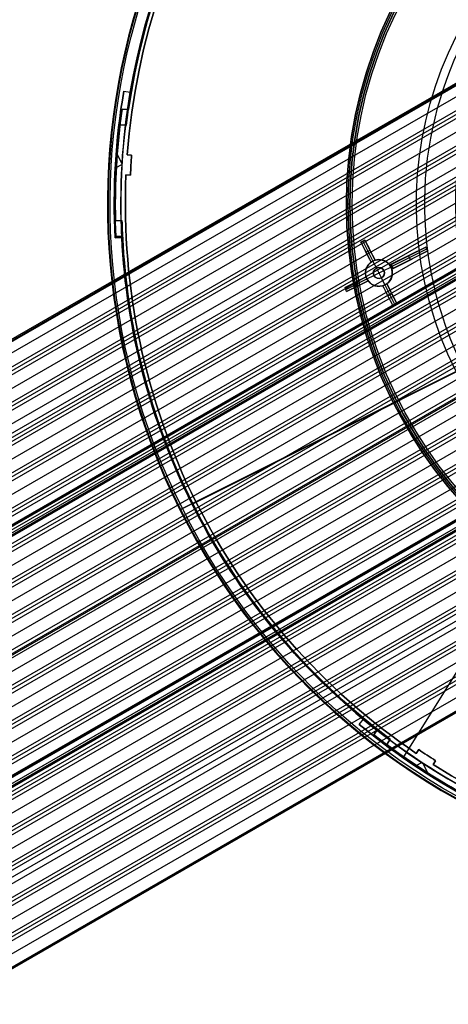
# Model space of a CAD drawing. Extents: x 16119 to 17321, y -6854 to -5812.
# Tile 3 of 68: x 16547 to 16643, y -6651 to -6430. Entities that reach past the tile are written whole.
import ezdxf

# ---------------------------------------------------------------- set-up
doc = ezdxf.new("R2010")
doc.units = 0
doc.layers.get('0').update_dxf_attribs({"linetype": 'CONTINUOUS'})
for name, color, linetype in [('BLANCO_METALICO', 7, 'CONTINUOUS'), ('COLOR', 7, 'CONTINUOUS'), ('LUZ', 7, 'CONTINUOUS')]:
    doc.layers.add(name, color=color, linetype=linetype)

msp = doc.modelspace()

# ---------------------------------------------------------------- linework, layer by layer
for p, q in [((16663.54, -6433.53, 78.51), (16121.42, -6746.53, 78.51)), ((16121.53, -6746.72, 79.48), (16663.66, -6433.73, 79.48)), ((16121.65, -6746.92, 80.46), (16663.77, -6433.92, 80.46)), ((16664.87, -6435.83, 78.14), (16119.48, -6750.72, 78.14)), ((16120.62, -6753.13, 77.77), (16666.2, -6438.14, 77.77)), ((16666.59, -6438.81, 77.34), (16121.01, -6753.8, 77.34)), ((16666.98, -6439.48, 76.92), (16121.39, -6754.48, 76.92)), ((16668.31, -6441.79, 76.55), (16122.72, -6756.78, 76.55)), ((16124.05, -6759.08, 76.18), (16654.28, -6452.96, 76.18)), ((16127.07, -6764.32, 76.35), (16668.87, -6451.51, 76.35)), ((16127.49, -6765.04, 74.59), (16667.99, -6452.98, 74.59)), ((16653.39, -6454.37, 75.76), (16124.44, -6759.76, 75.76)), ((16124.83, -6760.43, 75.33), (16653.35, -6455.29, 75.33)), ((16667.51, -6454.15, 74.17), (16127.88, -6765.71, 74.17)), ((16667.08, -6455.3, 73.75), (16128.27, -6766.38, 73.75)), ((16655.2, -6457.29, 74.96), (16126.16, -6762.73, 74.96)), ((16666.05, -6458.96, 73.38), (16129.6, -6768.68, 73.38)), ((16130.93, -6770.99, 73.01), (16665.31, -6462.46, 73.01)), ((16665.09, -6463.48, 72.58), (16131.31, -6771.66, 72.58)), ((16131.7, -6772.33, 72.16), (16664.9, -6464.49, 72.16)), ((16664.54, -6467.77, 71.79), (16133.03, -6774.63, 71.79)), ((16134.36, -6776.94, 71.42), (16664.39, -6470.93, 71.42)), ((16664.34, -6471.85, 71), (16134.75, -6777.61, 71)), ((16135.14, -6778.28, 70.57), (16664.31, -6472.77, 70.57)), ((16664.56, -6474.53, 72.25), (16135.96, -6779.72, 72.25)), ((16138.47, -6778.46, 72.98), (16664.64, -6474.68, 72.98)), ((16140.98, -6777.21, 73.71), (16664.73, -6474.82, 73.71)), ((16140.98, -6777.21, 73.71), (16664.73, -6474.82, 73.71)), ((16664.43, -6475.77, 70.2), (16136.47, -6780.59, 70.2)), ((16136.94, -6781.4, 71.8), (16664.67, -6476.72, 71.8)), ((16664.76, -6476.86, 72.53), (16139.45, -6780.15, 72.53)), ((16664.84, -6477.01, 73.26), (16141.96, -6778.9, 73.26)), ((16144.81, -6776.38, 74.46), (16664.89, -6476.12, 74.46)), ((16137.8, -6782.89, 69.83), (16664.71, -6478.68, 69.83)), ((16664.79, -6479.53, 69.41), (16138.19, -6783.56, 69.41)), ((16138.57, -6784.23, 68.99), (16664.89, -6480.37, 68.99)), ((16665.39, -6483.15, 68.62), (16139.9, -6786.54, 68.62)), ((16141.23, -6788.84, 68.25), (16666.03, -6485.85, 68.25)), ((16666.22, -6486.64, 67.82), (16141.62, -6789.51, 67.82)), ((16142.01, -6790.19, 67.4), (16666.42, -6487.42, 67.4)), ((16667.26, -6490.01, 67.03), (16143.34, -6792.49, 67.03)), ((16144.67, -6794.79, 66.66), (16668.2, -6492.53, 66.66)), ((16668.5, -6493.26, 66.24), (16145.06, -6795.46, 66.24)), ((16145.45, -6796.14, 65.81), (16668.8, -6493.98, 65.81)), ((16669.93, -6496.4, 65.44), (16146.78, -6798.44, 65.44)), ((16673.39, -6502.34, 63.86), (16150.21, -6804.39, 63.86)), ((16148.11, -6800.74, 65.07), (16659.48, -6505.5, 65.07)), ((16659.79, -6506.22, 64.65), (16148.49, -6801.42, 64.65)), ((16151.54, -6806.7, 63.49), (16674.93, -6504.52, 63.49)), ((16675.41, -6505.14, 63.06), (16151.93, -6807.37, 63.06)), ((16152.32, -6808.04, 62.64), (16675.9, -6505.75, 62.64)), ((16148.63, -6801.65, 66.4), (16659.92, -6506.46, 66.4)), ((16148.88, -6802.09, 64.23), (16660.35, -6506.79, 64.23)), ((16677.62, -6507.83, 62.27), (16153.65, -6810.34, 62.27)), ((16154.98, -6812.65, 61.9), (16679.46, -6509.84, 61.9)), ((16680.04, -6510.4, 61.48), (16155.37, -6813.32, 61.48)), ((16155.75, -6813.99, 61.06), (16680.63, -6510.96, 61.06)), ((16682.67, -6512.85, 60.68), (16157.08, -6816.29, 60.68)), ((16158.41, -6818.6, 60.31), (16684.84, -6514.66, 60.31)), ((16685.53, -6515.17, 59.89), (16158.8, -6819.27, 59.89)), ((16159.19, -6819.94, 59.47), (16686.23, -6515.66, 59.47)), ((16688.09, -6517.2, 61), (16160.32, -6821.91, 61)), ((16688.63, -6517.34, 59.1), (16160.52, -6822.25, 59.1)), ((16162.83, -6820.65, 61.73), (16688.18, -6517.35, 61.73)), ((16161.3, -6823.59, 60.55), (16689.93, -6518.39, 60.55)), ((16161.85, -6824.55, 58.73), (16691.18, -6518.94, 58.73)), ((16692, -6519.37, 58.3), (16162.24, -6825.22, 58.3)), ((16690.02, -6518.53, 61.28), (16163.81, -6822.34, 61.28)), ((16165.34, -6819.4, 62.46), (16688.26, -6517.49, 62.46)), ((16690.1, -6518.68, 62.01), (16166.32, -6821.09, 62.01)), ((16166.32, -6821.09, 62.01), (16690.1, -6518.68, 62.01)), ((16169.17, -6818.57, 63.21), (16689.28, -6518.29, 63.21)), ((16162.63, -6825.89, 57.88), (16692.83, -6519.78, 57.88)), ((16695.67, -6521.21, 57.51), (16163.96, -6828.2, 57.51)), ((16165.29, -6830.5, 57.14), (16698.71, -6522.53, 57.14)), ((16699.69, -6522.86, 56.72), (16165.67, -6831.17, 56.72)), ((16166.06, -6831.85, 56.3), (16700.69, -6523.18, 56.3)), ((16704.12, -6524.27, 55.93), (16167.39, -6834.15, 55.93)), ((16168.72, -6836.45, 55.55), (16707.85, -6525.18, 55.55)), ((16709.08, -6525.37, 55.13), (16169.11, -6837.12, 55.13)), ((16169.5, -6837.8, 54.71), (16710.35, -6525.54, 54.71)), ((16170.19, -6838.99, 56.44), (16712.08, -6526.13, 56.44)), ((16172.93, -6843.75, 53.12), (16718.52, -6528.75, 53.12)), ((16719.85, -6531.06, 52.75), (16174.26, -6846.05, 52.75)), ((16699.63, -6534.8, 54.34), (16170.83, -6840.1, 54.34)), ((16175.59, -6848.36, 52.38), (16721.18, -6533.36, 52.38)), ((16721.57, -6534.03, 51.96), (16175.98, -6849.03, 51.96)), ((16721.96, -6534.71, 51.54), (16176.37, -6849.7, 51.54)), ((16172.16, -6842.4, 53.97), (16700.8, -6537.19, 53.97)), ((16723.23, -6536.9, 51.18), (16177.87, -6851.76, 51.18)), ((16701.79, -6537.51, 53.55), (16172.55, -6843.08, 53.55)), ((16182.37, -6852.09, 50.83), (16724.49, -6539.1, 50.83)), ((16724.58, -6539.25, 51.58), (16182.46, -6852.24, 51.58)), ((16182.54, -6852.39, 52.34), (16724.67, -6539.4, 52.34))]:
    msp.add_line(p, q)
at = {"extrusion": (0, 0, -1)}
for centre in [(-16719.68, -6471.51, -89.37), (-16719.68, -6471.51, -46.5)]:
    msp.add_arc(centre, 70.94, 330, 150, dxfattribs=at)
at = {"layer": 'BLANCO_METALICO'}
for p, q in [((16620.18, -6471.51, 171.65), (16620.18, -6471.51, 170.03)), ((16620.98, -6471.51, 171.65), (16620.18, -6471.51, 171.65)), ((16620.18, -6471.51, 168.53), (16620.18, -6471.51, 170.03)), ((16620.98, -6471.51, 170.03), (16620.98, -6471.51, 171.65))]:
    msp.add_line(p, q, dxfattribs=at)
at = {"layer": 'BLANCO_METALICO', "extrusion": (0, 1, 0)}
for points in [[(-16694.68, 168.03), (-16694.68, 167.73, 0.414214), (-16694.18, 167.23), (-16621.48, 167.23, 0.414214), (-16620.18, 168.53)], [(-16620.98, 170.03), (-16620.98, 168.53, -0.414214), (-16621.48, 168.03), (-16694.68, 168.03)]]:
    msp.add_lwpolyline(points, format="xyb", dxfattribs=at)
at = {"layer": 'BLANCO_METALICO', "extrusion": (0, 0, -1)}
for centre, radius, start, end in [((-16719.68, -6471.51, -171.65), 99.1, 360, 180), ((-16719.68, -6471.51, -170.03), 98.7, 360, 180), ((-16719.68, -6471.51, -168.53), 98.7, 360, 180), ((-16719.68, -6471.51, -168.03), 98.2, 360, 180), ((-16719.68, -6471.51, -171.65), 99.5, 0, 180), ((-16719.68, -6471.51, -170.84), 99.5, 0, 180), ((-16719.68, -6471.51, -169.28), 99.5, 0, 180), ((-16719.68, -6471.51, -167.23), 98.2, 0, 180), ((-16719.68, -6471.51, -171.65), 99.5, 180, 360), ((-16719.68, -6471.51, -170.84), 99.5, 180, 360), ((-16719.68, -6471.51, -169.28), 99.5, 180, 360), ((-16719.68, -6471.51, -171.65), 99.1, 180, 0), ((-16719.68, -6471.51, -170.03), 98.7, 180, 0), ((-16719.68, -6471.51, -168.53), 98.7, 180, 0), ((-16719.68, -6471.51, -167.23), 98.2, 180, 0), ((-16719.68, -6471.51, -168.03), 98.2, 180, 0)]:
    msp.add_arc(centre, radius, start, end, dxfattribs=at)
at = {"layer": 'BLANCO_METALICO'}
for centre, radius, start, end in [((16719.68, -6471.51, 170.03), 99.5, 360, 180), ((16719.68, -6471.51, 168.53), 99.5, 0, 180), ((16719.68, -6471.51, 171.65), 98.7, 360, 180), ((16719.68, -6471.51, 170.84), 98.7, 360, 180), ((16719.68, -6471.51, 170.03), 99.5, 180, 360), ((16719.68, -6471.51, 168.53), 99.5, 180, 360), ((16719.68, -6471.51, 171.65), 98.7, 180, 0), ((16719.68, -6471.51, 170.84), 98.7, 180, 0)]:
    msp.add_arc(centre, radius, start, end, dxfattribs=at)
at = {"layer": 'COLOR'}
for p, q in [((16570.33, -6446.16, -30.6), (16570.33, -6446.16, -34.1)), ((16570.33, -6446.16, -34.1), (16571.79, -6446.41, -34.1)), ((16570.33, -6446.16, -30.6), (16571.79, -6446.41, -30.6)), ((16570.33, -6446.16, -32.35), (16571.79, -6446.41, -32.35)), ((16571.06, -6446.29, -34.1), (16571.06, -6446.29, -30.6)), ((16571.79, -6446.41, -34.1), (16571.79, -6446.41, -30.6)), ((16569.95, -6462.48, -34.1), (16568.64, -6459.87, -34.1)), ((16571.09, -6460.48, -11.27), (16572.09, -6460.53, -10.84)), ((16571.09, -6460.48, -30.6), (16571.09, -6460.48, -11.27)), ((16571.09, -6460.48, -30.6), (16572.09, -6460.53, -30.6)), ((16572.09, -6460.53, -20.72), (16571.09, -6460.48, -20.72)), ((16571.59, -6460.5, -30.6), (16571.59, -6460.5, -11.06)), ((16572.09, -6460.53, -10.84), (16572.09, -6460.53, -30.6)), ((16569.94, -6462.67, -34.1), (16568.41, -6463.44, -34.1)), ((16568.46, -6462.57, -30.6), (16568.46, -6462.57, -34.1)), ((16571.94, -6462.78, -10.84), (16571.94, -6462.78, -30.6)), ((16570.82, -6464.97, -11.27), (16570.82, -6464.97, -30.6)), ((16571.82, -6465.03, -10.84), (16570.82, -6464.97, -11.27)), ((16571.82, -6465.03, -30.6), (16570.82, -6464.97, -30.6)), ((16570.82, -6464.97, -20.72), (16571.82, -6465.03, -20.72)), ((16571.32, -6465, -30.6), (16571.32, -6465, -11.06)), ((16571.82, -6465.03, -30.6), (16571.82, -6465.03, -10.84)), ((16569.87, -6479.02, -30.6), (16568.39, -6479.09, -30.6)), ((16569.87, -6479.02, -34.1), (16568.39, -6479.09, -34.1)), ((16568.39, -6479.09, -32.35), (16569.87, -6479.02, -32.35)), ((16568.39, -6479.09, -34.1), (16568.39, -6479.09, -30.6)), ((16569.13, -6479.05, -34.1), (16569.13, -6479.05, -30.6)), ((16569.87, -6479.02, -30.6), (16569.87, -6479.02, -34.1)), ((16623.44, -6480.03, 11.06), (16624.34, -6479.58, 11.46)), ((16624.34, -6479.58, 10.7), (16623.44, -6480.03, 10.7)), ((16623.48, -6480.01, 11.08), (16624.34, -6479.58, 11.08)), ((16623.89, -6479.81, 10.7), (16623.89, -6479.81, 11.26)), ((16623.89, -6479.81, 10.7), (16626.13, -6484.28, 5.7)), ((16624.34, -6479.58, 10.7), (16624.34, -6479.58, 11.46)), ((16626.6, -6484.09, 5.66), (16624.34, -6479.58, 10.7)), ((16623.44, -6480.03, 10.7), (16623.44, -6480.03, 11.06)), ((16623.44, -6480.03, 10.7), (16625.7, -6484.54, 5.66)), ((16624.33, -6481.79, 8.73), (16625.7, -6484.54, 8.73)), ((16624.57, -6482.29, 8.18), (16625.47, -6481.84, 8.18)), ((16626.6, -6484.09, 8.93), (16625.13, -6481.17, 8.93)), ((16625.47, -6481.84, 8.18), (16625.47, -6481.84, 11.84)), ((16629.89, -6485.19, 13.53), (16637.98, -6481.14, 17.17)), ((16637.98, -6481.14, 15.7), (16630.24, -6485.02, 0.7)), ((16638.43, -6482.03, 17.32), (16630.34, -6486.08, 13.66)), ((16630.46, -6485.46, 0.7), (16638.2, -6481.58, 15.7)), ((16630.68, -6485.91, 0.7), (16638.43, -6482.03, 15.7)), ((16637.98, -6481.14, 17.17), (16638.43, -6482.03, 17.32)), ((16637.98, -6481.14, 15.7), (16637.98, -6481.14, 17.17)), ((16638.43, -6482.03, 15.7), (16637.98, -6481.14, 15.7)), ((16638.43, -6482.03, 16.51), (16637.98, -6481.14, 16.51)), ((16638.2, -6481.58, 17.25), (16638.2, -6481.58, 15.7)), ((16638.43, -6482.03, 15.7), (16638.43, -6482.03, 17.32)), ((16624.57, -6482.29, 8.18), (16624.57, -6482.29, 11.44)), ((16626.13, -6484.28, 5.7), (16626.13, -6484.28, -7.3)), ((16626.91, -6485.84, -7.3), (16626.13, -6484.28, -7.3)), ((16626.6, -6484.09, 5.66), (16626.6, -6484.09, 12.2)), ((16629.89, -6485.19, 8.94), (16634.49, -6482.89, 8.94)), ((16630.34, -6486.08, 9.01), (16634.97, -6483.76, 9.01)), ((16633.94, -6483.16, 7.87), (16633.94, -6483.16, 15.36)), ((16634.55, -6483.97, 8.2), (16634.11, -6483.08, 8.2)), ((16634.38, -6484.06, 15.49), (16634.38, -6484.06, 7.87)), ((16625.7, -6484.54, 11.8), (16625.7, -6484.54, 5.66)), ((16626.36, -6487.52, -1.3), (16628.59, -6486.4, -1.3)), ((16626.91, -6485.84, -1.3), (16626.91, -6485.84, -7.3)), ((16628.03, -6488.08, -1.3), (16626.91, -6485.84, -1.3)), ((16628.59, -6486.4, -7.3), (16630.16, -6485.62, -7.3)), ((16628.59, -6486.4, -7.3), (16628.59, -6486.4, -1.3)), ((16630.24, -6485.02, 0.7), (16629.89, -6485.19, 0.7)), ((16629.89, -6485.19, 13.53), (16629.89, -6485.19, 0.7)), ((16630.51, -6486, 0.7), (16630.06, -6485.1, 0.7)), ((16630.16, -6485.62, 0.7), (16630.46, -6485.46, 0.7)), ((16630.16, -6485.62, 0.7), (16630.16, -6485.62, -7.3)), ((16630.24, -6485.02, 0.7), (16630.68, -6485.91, 0.7)), ((16630.34, -6486.08, 0.7), (16630.68, -6485.91, 0.7)), ((16630.34, -6486.08, 0.7), (16630.34, -6486.08, 13.66)), ((16619.87, -6490.21, 8.96), (16624.61, -6487.84, 11.12)), ((16624.61, -6487.84, 3.66), (16619.87, -6490.21, 8.96)), ((16620.06, -6490.68, 9), (16624.79, -6488.3, 3.7)), ((16625.05, -6488.73, 11.24), (16620.24, -6491.14, 9.04)), ((16620.24, -6491.14, 9.04), (16625.05, -6488.73, 3.66)), ((16621.27, -6489.51, 7.39), (16624.61, -6487.84, 7.39)), ((16621.66, -6490.43, 7.45), (16625.05, -6488.73, 7.45)), ((16624.61, -6487.84, 3.66), (16624.61, -6487.84, 11.12)), ((16624.79, -6488.3, -7.3), (16626.36, -6487.52, -7.3)), ((16624.79, -6488.3, -7.3), (16624.79, -6488.3, 3.7)), ((16625.05, -6488.73, 3.66), (16625.05, -6488.73, 11.24)), ((16626.36, -6487.52, -1.3), (16626.36, -6487.52, -7.3)), ((16628.03, -6488.08, -1.3), (16628.03, -6488.08, -7.3)), ((16628.82, -6489.64, -7.3), (16628.03, -6488.08, -7.3)), ((16620.24, -6491.14, 9.04), (16619.87, -6490.21, 8.96)), ((16622.65, -6489.94, 6.35), (16622.2, -6489.04, 6.35)), ((16622.24, -6489.02, 6.31), (16622.24, -6489.02, 10.04)), ((16622.65, -6489.94, 10.14), (16622.65, -6489.94, 6.35)), ((16628.35, -6489.83, 5.66), (16628.35, -6489.83, 12.54)), ((16628.35, -6489.83, 5.66), (16630.61, -6494.34, 10.7)), ((16628.35, -6489.83, 9.35), (16630.01, -6493.13, 9.35)), ((16628.82, -6489.64, 5.7), (16628.82, -6489.64, -7.3)), ((16628.82, -6489.64, 5.7), (16631.06, -6494.11, 10.7)), ((16629.25, -6489.38, 12.95), (16629.25, -6489.38, 5.66)), ((16631.51, -6493.89, 10.7), (16629.25, -6489.38, 5.66)), ((16631, -6492.87, 9.56), (16629.25, -6489.38, 9.56)), ((16629.48, -6492.08, 8.18), (16630.38, -6491.63, 8.18)), ((16629.48, -6492.08, 8.18), (16629.48, -6492.08, 12.81)), ((16630.38, -6491.63, 8.18), (16630.38, -6491.63, 13.22)), ((16631.51, -6493.89, 13.46), (16630.61, -6494.34, 13.05)), ((16630.61, -6494.34, 10.7), (16631.51, -6493.89, 10.7)), ((16630.61, -6494.34, 12.08), (16631.51, -6493.89, 12.08)), ((16630.61, -6494.34, 10.7), (16630.61, -6494.34, 13.05)), ((16631.06, -6494.11, 13.26), (16631.06, -6494.11, 10.7)), ((16631.51, -6493.89, 13.46), (16631.51, -6493.89, 10.7)), ((16665.06, -6498.88, 26.2), (16586.47, -6538.27, -11.27)), ((16583.44, -6539.79, -10.54), (16652.63, -6505.11, 22.45)), ((16582.9, -6540.06, -35.8), (16585.58, -6538.72, -35.8)), ((16586.47, -6538.27, -30.6), (16585.58, -6538.72, -30.6)), ((16585.58, -6538.72, -30.6), (16585.58, -6538.72, -35.8)), ((16586.47, -6538.27, -30.6), (16586.47, -6538.27, -11.27)), ((16582.9, -6540.06, -35.8), (16582.9, -6540.06, -11.46)), ((16623.06, -6588.18, -34.1), (16624, -6587.03, -34.1)), ((16623.06, -6588.18, -30.6), (16624, -6587.03, -30.6)), ((16623.06, -6588.18, -32.35), (16624, -6587.03, -32.35)), ((16623.53, -6587.6, -34.1), (16623.53, -6587.6, -30.6)), ((16624, -6587.03, -34.1), (16624, -6587.03, -30.6)), ((16623.06, -6588.18, -30.6), (16623.06, -6588.18, -34.1)), ((16635.83, -6594.68, -11.27), (16636.38, -6593.84, -10.84)), ((16635.83, -6594.68, -30.6), (16636.38, -6593.84, -30.6)), ((16636.38, -6593.84, -20.72), (16635.83, -6594.68, -20.72)), ((16635.83, -6594.68, -30.6), (16635.83, -6594.68, -11.27)), ((16636.1, -6594.26, -30.6), (16636.1, -6594.26, -11.06)), ((16636.38, -6593.84, -10.84), (16636.38, -6593.84, -30.6)), ((16637.14, -6596.76, -34.1), (16635.61, -6597.52, -34.1)), ((16638.61, -6599.47, -34.1), (16637.3, -6596.87, -34.1)), ((16638.25, -6595.09, -10.84), (16638.25, -6595.09, -30.6)), ((16640.14, -6596.32, -10.84), (16639.59, -6597.15, -11.27)), ((16640.14, -6596.32, -30.6), (16639.59, -6597.15, -30.6)), ((16639.59, -6597.15, -20.72), (16640.14, -6596.32, -20.72)), ((16639.86, -6596.73, -30.6), (16639.86, -6596.73, -11.06)), ((16640.14, -6596.32, -30.6), (16640.14, -6596.32, -10.84)), ((16636.33, -6598, -30.6), (16636.33, -6598, -34.1)), ((16639.59, -6597.15, -11.27), (16639.59, -6597.15, -30.6))]:
    msp.add_line(p, q, dxfattribs=at)
for points in [[(16626.6, -6484.09, 12.2), (16626.71, -6484.06, 12.25), (16626.82, -6484.03, 12.3), (16626.87, -6484.02, 12.32), (16626.93, -6484.01, 12.35), (16626.98, -6484, 12.37), (16627.04, -6483.99, 12.4), (16627.09, -6483.98, 12.42), (16627.15, -6483.98, 12.44), (16627.26, -6483.97, 12.49), (16627.38, -6483.96, 12.54), (16627.49, -6483.96, 12.59), (16627.55, -6483.96, 12.61), (16627.6, -6483.96, 12.64), (16627.66, -6483.97, 12.66), (16627.72, -6483.97, 12.68), (16627.77, -6483.97, 12.71), (16627.83, -6483.98, 12.73), (16627.89, -6483.99, 12.75), (16627.94, -6484, 12.78), (16628, -6484.01, 12.8), (16628.06, -6484.02, 12.82), (16628.11, -6484.03, 12.85), (16628.17, -6484.04, 12.87), (16628.22, -6484.05, 12.89), (16628.28, -6484.07, 12.91), (16628.33, -6484.08, 12.94), (16628.39, -6484.1, 12.96), (16628.44, -6484.12, 12.98), (16628.5, -6484.14, 13), (16628.55, -6484.16, 13.02), (16628.6, -6484.18, 13.05), (16628.66, -6484.2, 13.07), (16628.71, -6484.23, 13.09), (16628.76, -6484.25, 13.11), (16628.82, -6484.28, 13.13), (16628.87, -6484.3, 13.15), (16628.92, -6484.33, 13.17), (16628.97, -6484.36, 13.19), (16629.02, -6484.39, 13.21), (16629.07, -6484.42, 13.23), (16629.12, -6484.45, 13.25), (16629.17, -6484.48, 13.27), (16629.22, -6484.52, 13.28), (16629.26, -6484.55, 13.3), (16629.31, -6484.59, 13.32), (16629.36, -6484.62, 13.34), (16629.4, -6484.66, 13.35), (16629.45, -6484.7, 13.37), (16629.49, -6484.74, 13.39), (16629.53, -6484.78, 13.4), (16629.58, -6484.82, 13.42), (16629.62, -6484.86, 13.43), (16629.66, -6484.91, 13.45), (16629.7, -6484.95, 13.46), (16629.74, -6485, 13.48), (16629.78, -6485.04, 13.49), (16629.82, -6485.09, 13.5), (16629.86, -6485.14, 13.52), (16629.89, -6485.19, 13.53)], [(16624.61, -6487.84, 11.12), (16624.59, -6487.78, 11.12), (16624.57, -6487.72, 11.12), (16624.56, -6487.67, 11.11), (16624.54, -6487.61, 11.11), (16624.53, -6487.55, 11.11), (16624.52, -6487.49, 11.11), (16624.51, -6487.43, 11.11), (16624.5, -6487.38, 11.11), (16624.49, -6487.32, 11.11), (16624.49, -6487.26, 11.11), (16624.48, -6487.2, 11.12), (16624.48, -6487.14, 11.12), (16624.48, -6487.08, 11.12), (16624.47, -6487.02, 11.12), (16624.47, -6486.96, 11.13), (16624.47, -6486.9, 11.13), (16624.48, -6486.84, 11.14), (16624.48, -6486.78, 11.14), (16624.48, -6486.72, 11.15), (16624.49, -6486.67, 11.15), (16624.49, -6486.61, 11.16), (16624.5, -6486.55, 11.17), (16624.51, -6486.49, 11.18), (16624.52, -6486.43, 11.18), (16624.53, -6486.38, 11.19), (16624.54, -6486.32, 11.2), (16624.56, -6486.26, 11.21), (16624.57, -6486.21, 11.22), (16624.59, -6486.15, 11.23), (16624.6, -6486.09, 11.24), (16624.62, -6486.04, 11.25), (16624.64, -6485.98, 11.26), (16624.66, -6485.93, 11.27), (16624.68, -6485.87, 11.29), (16624.7, -6485.82, 11.3), (16624.72, -6485.76, 11.31), (16624.75, -6485.71, 11.33), (16624.77, -6485.66, 11.34), (16624.8, -6485.61, 11.35), (16624.82, -6485.56, 11.37), (16624.85, -6485.51, 11.38), (16624.88, -6485.46, 11.4), (16624.91, -6485.41, 11.41), (16624.94, -6485.36, 11.43), (16624.97, -6485.31, 11.44), (16625, -6485.26, 11.46), (16625.03, -6485.22, 11.48), (16625.07, -6485.17, 11.49), (16625.1, -6485.12, 11.51), (16625.14, -6485.08, 11.53), (16625.17, -6485.04, 11.55), (16625.21, -6484.99, 11.56), (16625.25, -6484.95, 11.58), (16625.28, -6484.91, 11.6), (16625.32, -6484.87, 11.62), (16625.36, -6484.83, 11.64), (16625.4, -6484.79, 11.66), (16625.44, -6484.75, 11.68), (16625.48, -6484.71, 11.7), (16625.53, -6484.68, 11.72), (16625.57, -6484.64, 11.74), (16625.61, -6484.61, 11.76), (16625.66, -6484.57, 11.78), (16625.7, -6484.54, 11.8)], [(16630.34, -6486.08, 13.66), (16630.36, -6486.14, 13.66), (16630.38, -6486.2, 13.66), (16630.39, -6486.25, 13.67), (16630.4, -6486.31, 13.67), (16630.42, -6486.37, 13.67), (16630.43, -6486.43, 13.67), (16630.44, -6486.49, 13.67), (16630.45, -6486.54, 13.67), (16630.45, -6486.6, 13.67), (16630.46, -6486.66, 13.67), (16630.46, -6486.72, 13.66), (16630.47, -6486.78, 13.66), (16630.47, -6486.84, 13.66), (16630.47, -6486.9, 13.65), (16630.47, -6486.96, 13.65), (16630.47, -6487.02, 13.65), (16630.47, -6487.08, 13.64), (16630.47, -6487.14, 13.64), (16630.46, -6487.2, 13.63), (16630.46, -6487.26, 13.62), (16630.45, -6487.31, 13.62), (16630.45, -6487.37, 13.61), (16630.44, -6487.43, 13.6), (16630.43, -6487.49, 13.59), (16630.42, -6487.55, 13.58), (16630.4, -6487.6, 13.57), (16630.39, -6487.66, 13.56), (16630.38, -6487.72, 13.55), (16630.36, -6487.77, 13.54), (16630.35, -6487.83, 13.53), (16630.33, -6487.89, 13.52), (16630.31, -6487.94, 13.51), (16630.29, -6488, 13.5), (16630.27, -6488.05, 13.48), (16630.25, -6488.1, 13.47), (16630.22, -6488.16, 13.46), (16630.2, -6488.21, 13.44), (16630.18, -6488.26, 13.43), (16630.15, -6488.31, 13.41), (16630.12, -6488.36, 13.4), (16630.1, -6488.41, 13.38), (16630.07, -6488.46, 13.37), (16630.04, -6488.51, 13.35), (16630.01, -6488.56, 13.33), (16629.98, -6488.61, 13.32), (16629.95, -6488.66, 13.3), (16629.91, -6488.7, 13.28), (16629.88, -6488.75, 13.26), (16629.85, -6488.8, 13.25), (16629.81, -6488.84, 13.23), (16629.78, -6488.88, 13.21), (16629.74, -6488.93, 13.19), (16629.7, -6488.97, 13.17), (16629.66, -6489.01, 13.15), (16629.62, -6489.05, 13.13), (16629.59, -6489.09, 13.11), (16629.55, -6489.13, 13.09), (16629.5, -6489.17, 13.07), (16629.46, -6489.21, 13.05), (16629.42, -6489.24, 13.03), (16629.38, -6489.28, 13.01), (16629.34, -6489.31, 12.99), (16629.25, -6489.38, 12.95)], [(16628.35, -6489.83, 12.54), (16628.24, -6489.86, 12.49), (16628.13, -6489.89, 12.44), (16628.02, -6489.91, 12.39), (16627.97, -6489.92, 12.37), (16627.91, -6489.93, 12.34), (16627.86, -6489.94, 12.32), (16627.8, -6489.94, 12.3), (16627.69, -6489.95, 12.25), (16627.57, -6489.96, 12.2), (16627.46, -6489.96, 12.15), (16627.4, -6489.96, 12.13), (16627.35, -6489.96, 12.11), (16627.29, -6489.95, 12.08), (16627.23, -6489.95, 12.06), (16627.18, -6489.94, 12.04), (16627.12, -6489.94, 12.01), (16627.06, -6489.93, 11.99), (16627.01, -6489.92, 11.97), (16626.95, -6489.91, 11.94), (16626.89, -6489.9, 11.92), (16626.84, -6489.89, 11.9), (16626.78, -6489.88, 11.88), (16626.73, -6489.87, 11.85), (16626.67, -6489.85, 11.83), (16626.62, -6489.83, 11.81), (16626.56, -6489.82, 11.79), (16626.51, -6489.8, 11.77), (16626.45, -6489.78, 11.75), (16626.4, -6489.76, 11.73), (16626.35, -6489.74, 11.71), (16626.29, -6489.72, 11.69), (16626.24, -6489.69, 11.66), (16626.19, -6489.67, 11.64), (16626.13, -6489.64, 11.62), (16626.08, -6489.62, 11.61), (16626.03, -6489.59, 11.59), (16625.98, -6489.56, 11.57), (16625.93, -6489.53, 11.55), (16625.88, -6489.5, 11.53), (16625.83, -6489.47, 11.51), (16625.78, -6489.44, 11.49), (16625.73, -6489.4, 11.48), (16625.69, -6489.37, 11.46), (16625.64, -6489.33, 11.44), (16625.59, -6489.3, 11.43), (16625.55, -6489.26, 11.41), (16625.5, -6489.22, 11.39), (16625.46, -6489.18, 11.38), (16625.41, -6489.14, 11.36), (16625.37, -6489.1, 11.35), (16625.33, -6489.06, 11.33), (16625.29, -6489.01, 11.32), (16625.24, -6488.97, 11.31), (16625.2, -6488.92, 11.29), (16625.17, -6488.88, 11.28), (16625.13, -6488.83, 11.27), (16625.09, -6488.78, 11.26), (16625.05, -6488.73, 11.24)]]:
    msp.add_polyline3d(points, dxfattribs=at)
at = {"layer": 'COLOR', "extrusion": (0, 0, -1)}
for centre, radius, start, end in [((-16719.68, -6471.51, 10.54), 152.39, 333.3816, 153.3816), ((-16719.68, -6471.51, 20.93), 149, 4.2468, 62.5163), ((-16719.68, -6471.51, 30.6), 150, 9.6316, 57.1316), ((-16719.68, -6471.51, 33.2), 150, 9.6316, 57.1316), ((-16719.68, -6471.51, -18.69), 83.82, 333.3816, 153.3816), ((-16719.68, -6471.51, 10.54), 152.39, 153.3816, 333.3816), ((-16719.68, -6471.51, -22.45), 75, 333.3816, 63.3816), ((-16719.68, -6471.51, -43.5), 75, 243.3816, 63.3816), ((-16719.68, -6471.51, -32.97), 75, 243.3816, 63.3816), ((-16719.68, -6471.51, -33.4), 73, 243.3816, 63.3816), ((-16719.68, -6471.51, -17.31), 81.95, 352.6588, 44.1235), ((-16719.68, -6471.51, 30.6), 151.48, 357.1316, 9.6316), ((-16719.68, -6471.51, 32.35), 151.48, 357.1316, 9.6316), ((-16719.68, -6471.51, 34.1), 150, 357.1316, 9.6316), ((-16719.68, -6471.51, 20.72), 148, 2.5105, 4.2527), ((-16719.68, -6471.51, 11.27), 149, 333.3816, 2.5163), ((-16719.68, -6471.51, 20.93), 149, 333.3816, 2.5163), ((-16719.68, -6471.51, 30.6), 150, 333.3816, 357.1316), ((-16719.68, -6471.51, 33.2), 150, 333.3816, 357.1316), ((-16719.68, -6471.51, -17.31), 81.95, 333.3816, 352.6181), ((-16627.47, -6486.96, -3.11), 3, 333.3816, 143.7875), ((-16627.47, -6486.96, -3.19), 3, 162.9756, 333.3816), ((-16627.47, -6486.96, 1.3), 1.25, 333.3816, 153.3816), ((-16627.47, -6486.96, 4.3), 1.25, 333.3816, 153.3816), ((-16627.47, -6486.96, 1.3), 1.25, 153.3816, 333.3816), ((-16627.47, -6486.96, 4.3), 1.25, 153.3816, 333.3816), ((-16627.47, -6486.96, -0.7), 3, 143.7875, 153.3816), ((-16627.47, -6486.96, -0.7), 3, 153.3816, 162.9756), ((-16719.68, -6471.51, 30.6), 150, 309.6316, 333.3816), ((-16719.68, -6471.51, 33.2), 150, 309.6316, 333.3816), ((-16719.68, -6471.51, 20.93), 149, 304.2468, 333.3816), ((-16719.68, -6471.51, 34.1), 150, 297.1316, 309.6316), ((-16719.68, -6471.51, 30.6), 151.48, 297.1316, 309.6316), ((-16719.68, -6471.51, 32.35), 151.48, 297.1316, 309.6316), ((-16719.68, -6471.51, 20.72), 148, 302.5105, 304.2527), ((-16719.68, -6471.51, 20.93), 149, 244.2468, 302.5163)]:
    msp.add_arc(centre, radius, start, end, dxfattribs=at)
at = {"layer": 'COLOR'}
for centre, radius, start, end in [((16719.68, -6471.51, -35.8), 153, 26.6184, 206.6184), ((16719.68, -6471.51, -11.46), 153, 26.6184, 206.6184), ((16719.68, -6471.51, -23.63), 153, 26.6184, 206.6184), ((16719.68, -6471.51, -10.91), 152.83, 26.6184, 206.6184), ((16719.68, -6471.51, -35.8), 150, 26.6184, 206.6184), ((16719.68, -6471.51, -11.27), 149, 117.4837, 175.7532), ((16719.68, -6471.51, -30.6), 149, 117.4837, 175.7532), ((16719.68, -6471.51, -11.46), 153, 206.6184, 26.6184), ((16719.68, -6471.51, -35.8), 153, 206.6184, 26.6184), ((16719.68, -6471.51, -23.63), 153, 206.6184, 26.6184), ((16719.68, -6471.51, -10.91), 152.83, 206.6184, 26.6184), ((16719.68, -6471.51, -35.8), 150, 206.6184, 26.6184), ((16719.68, -6471.51, -34.1), 151.48, 170.3684, 182.8684), ((16719.68, -6471.51, -10.84), 148, 175.7473, 177.4895), ((16719.68, -6471.51, -30.6), 148, 175.7473, 177.4895), ((16719.68, -6471.51, -30.6), 149, 177.4837, 206.6184), ((16627.47, -6486.96, -7.3), 3, 26.6184, 206.6184), ((16627.47, -6486.96, -7.3), 3, 206.6184, 26.6184), ((16627.47, -6486.96, -7.3), 1.25, 26.6184, 206.6184), ((16627.47, -6486.96, -7.3), 1.25, 206.6184, 26.6184), ((16719.68, -6471.51, -11.27), 149, 206.6184, 235.7532), ((16719.68, -6471.51, -30.6), 149, 206.6184, 235.7532), ((16719.68, -6471.51, -34.1), 151.48, 230.3684, 242.8684), ((16719.68, -6471.51, -10.84), 148, 235.7473, 237.4895), ((16719.68, -6471.51, -30.6), 148, 235.7473, 237.4895), ((16719.68, -6471.51, -11.27), 149, 237.4837, 295.7532), ((16719.68, -6471.51, -30.6), 149, 237.4837, 295.7532)]:
    msp.add_arc(centre, radius, start, end, dxfattribs=at)
at = {"layer": 'COLOR', "extrusion": (0.89401, 0.448047, 8.05213e-10)}
msp.add_arc((-13282.15, -246.75, 11959.17), 261.42, 81.0079, 82.1251, dxfattribs=at)
at = {"layer": 'COLOR', "extrusion": (-0.89401, -0.448047, -7.10887e-08)}
msp.add_arc((13282.03, -248.9, -11958.17), 263.13, 97.7972, 98.9069, dxfattribs=at)
at = {"layer": 'COLOR', "extrusion": (-0.316817, 0.632161, -0.707107)}
msp.add_arc((-11958.67, -9364.65, -9370.57), 2.14, 76.4635, 103.5365, dxfattribs=at)
at = {"layer": 'COLOR', "extrusion": (-0.632161, -0.316817, -0.707107)}
for start, end in [(90.0351, 103.5014), (76.4986, 89.9649)]:
    msp.add_arc((13249.29, -8453.47, -8456.55), 2.15, start, end, dxfattribs=at)
at = {"layer": 'COLOR', "extrusion": (0.316817, -0.632161, -0.707107)}
msp.add_arc((11958.67, 9372.68, 9366.75), 2.14, 76.4635, 103.5365, dxfattribs=at)
at = {"layer": 'COLOR', "extrusion": (-0.89401, -0.448047, -1.33569e-09)}
msp.add_arc((13278.35, -219.71, -11958.17), 233.71, 95.1699, 96.4123, dxfattribs=at)
at = {"layer": 'COLOR', "extrusion": (0.89401, 0.448047, -9.57493e-09)}
msp.add_arc((-13278.39, -217.21, 11959.17), 231.63, 83.5211, 84.7748, dxfattribs=at)
at = {"layer": 'COLOR', "extrusion": (0.448047, -0.89401, -2.62188e-17)}
msp.add_arc((11896.03, -11.46, 13276.79), 1, 113.0851, 180, dxfattribs=at)
at = {"layer": 'LUZ'}
for p, q in [((16793.03, -6339.23, -34.05), (16632.96, -6595.43, -34.05)), ((16793.03, -6339.23, -32.55), (16632.96, -6595.43, -32.55)), ((16585.79, -6538.69, -31.05), (16853.57, -6404.33, -31.05)), ((16853.57, -6404.33, -32.55), (16585.79, -6538.69, -32.55)), ((16571.39, -6450.29, -32.55), (16569.94, -6450.21, -32.55)), ((16569.94, -6450.21, -32.55), (16569.94, -6450.21, -31.05)), ((16569.94, -6450.21, -31.05), (16571.39, -6450.29, -31.05)), ((16571.39, -6450.29, -31.8), (16569.94, -6450.21, -31.8)), ((16570.66, -6450.25, -32.55), (16570.66, -6450.25, -31.05)), ((16571.39, -6450.29, -32.55), (16571.39, -6450.29, -31.05)), ((16569.47, -6453.76, -32.55), (16570.93, -6453.81, -32.55)), ((16569.47, -6453.76, -34.05), (16570.93, -6453.81, -34.05)), ((16569.47, -6453.76, -34.05), (16569.47, -6453.76, -32.55)), ((16570.93, -6453.81, -33.3), (16569.47, -6453.76, -33.3)), ((16570.2, -6453.79, -34.05), (16570.2, -6453.79, -32.55)), ((16570.93, -6453.81, -34.05), (16570.93, -6453.81, -32.55)), ((16568.69, -6462.66, -32.55), (16568.69, -6462.66, -31.05)), ((16568.52, -6466.24, -32.55), (16568.52, -6466.24, -34.05)), ((16568.47, -6475.17, -32.55), (16568.47, -6475.17, -31.05)), ((16568.47, -6475.17, -32.55), (16569.93, -6475.25, -32.55)), ((16569.93, -6475.25, -31.05), (16568.47, -6475.17, -31.05)), ((16568.47, -6475.17, -31.8), (16569.93, -6475.25, -31.8)), ((16569.2, -6475.21, -32.55), (16569.2, -6475.21, -31.05)), ((16569.93, -6475.25, -31.05), (16569.93, -6475.25, -32.55)), ((16568.6, -6478.75, -34.05), (16568.6, -6478.75, -32.55)), ((16570.06, -6478.8, -32.55), (16568.6, -6478.75, -32.55)), ((16570.06, -6478.8, -34.05), (16568.6, -6478.75, -34.05)), ((16568.6, -6478.75, -33.3), (16570.06, -6478.8, -33.3)), ((16569.33, -6478.77, -34.05), (16569.33, -6478.77, -32.55)), ((16570.06, -6478.8, -34.05), (16570.06, -6478.8, -32.55)), ((16585.79, -6538.69, -32.55), (16585.79, -6538.69, -31.05)), ((16627.16, -6589.32, -32.55), (16626.36, -6590.54, -32.55)), ((16626.36, -6590.54, -31.05), (16627.16, -6589.32, -31.05)), ((16627.16, -6589.32, -31.8), (16626.36, -6590.54, -31.8)), ((16626.76, -6589.93, -32.55), (16626.76, -6589.93, -31.05)), ((16627.16, -6589.32, -32.55), (16627.16, -6589.32, -31.05)), ((16626.36, -6590.54, -32.55), (16626.36, -6590.54, -31.05)), ((16629.21, -6592.72, -34.05), (16629.98, -6591.48, -34.05)), ((16629.21, -6592.72, -32.55), (16629.98, -6591.48, -32.55)), ((16629.98, -6591.48, -33.3), (16629.21, -6592.72, -33.3)), ((16629.59, -6592.1, -32.55), (16629.59, -6592.1, -34.05)), ((16629.98, -6591.48, -34.05), (16629.98, -6591.48, -32.55)), ((16629.21, -6592.72, -34.05), (16629.21, -6592.72, -32.55)), ((16636.52, -6597.84, -32.55), (16636.52, -6597.84, -31.05)), ((16639.54, -6599.78, -32.55), (16639.54, -6599.78, -34.05))]:
    msp.add_line(p, q, dxfattribs=at)
at = {"layer": 'LUZ', "extrusion": (0, 0, -1)}
for centre, radius, start, end in [((-16719.68, -6471.51, 31.05), 149.8, 8.142, 58.5689), ((-16719.68, -6471.51, 34.05), 149.8, 6.784, 57.2108), ((-16719.68, -6471.51, 33.3), 149.8, 6.784, 57.2108), ((-16719.68, -6471.51, 32.55), 149.8, 8.142, 57.2108), ((-16719.68, -6471.51, 31.05), 151.25, 358.6149, 8.0961), ((-16719.68, -6471.51, 32.55), 149.8, 6.784, 8.142), ((-16719.68, -6471.51, 34.05), 151.25, 357.2568, 6.738), ((-16719.68, -6471.51, 33.3), 151.25, 357.2568, 6.738), ((-16719.68, -6471.51, 32.55), 151.25, 358.6149, 6.738), ((-16719.68, -6471.51, 32.55), 151.25, 357.2568, 358.6149), ((-16719.68, -6471.51, 31.05), 149.8, 333.3555, 358.5689), ((-16719.68, -6471.51, 34.05), 149.8, 306.784, 357.2108), ((-16719.68, -6471.51, 32.55), 149.8, 333.3555, 357.2108), ((-16719.68, -6471.51, 33.3), 149.8, 306.784, 357.2108), ((-16719.68, -6471.51, 31.05), 149.8, 308.142, 333.3555), ((-16719.68, -6471.51, 32.55), 149.8, 308.142, 333.3555), ((-16719.68, -6471.51, 32.55), 149.8, 306.784, 308.142), ((-16719.68, -6471.51, 31.05), 151.25, 298.6149, 308.0961), ((-16719.68, -6471.51, 34.05), 151.25, 297.2568, 306.738), ((-16719.68, -6471.51, 32.55), 151.25, 298.6149, 306.738), ((-16719.68, -6471.51, 33.3), 151.25, 297.2568, 306.738)]:
    msp.add_arc(centre, radius, start, end, dxfattribs=at)
at = {"layer": 'LUZ'}
for centre, radius, start, end in [((16719.68, -6471.51, -31.8), 149.8, 121.4311, 171.858), ((16719.68, -6471.51, -32.55), 149.8, 122.7892, 171.858), ((16719.68, -6471.51, -31.8), 151.25, 171.9039, 181.3851), ((16719.68, -6471.51, -32.55), 151.25, 171.9039, 173.262), ((16719.68, -6471.51, -32.55), 151.25, 173.262, 181.3851), ((16719.68, -6471.51, -32.55), 149.8, 181.4311, 182.7892), ((16719.68, -6471.51, -31.8), 149.8, 181.4311, 206.6445), ((16719.68, -6471.51, -32.55), 149.8, 182.7892, 206.6445), ((16719.68, -6471.51, -32.55), 149.8, 206.6445, 231.858), ((16719.68, -6471.51, -31.8), 149.8, 206.6445, 231.858), ((16719.68, -6471.51, -32.55), 151.25, 231.9039, 233.262), ((16719.68, -6471.51, -31.8), 151.25, 231.9039, 241.3851), ((16719.68, -6471.51, -32.55), 151.25, 233.262, 241.3851)]:
    msp.add_arc(centre, radius, start, end, dxfattribs=at)

doc.saveas('drawing.dxf')
